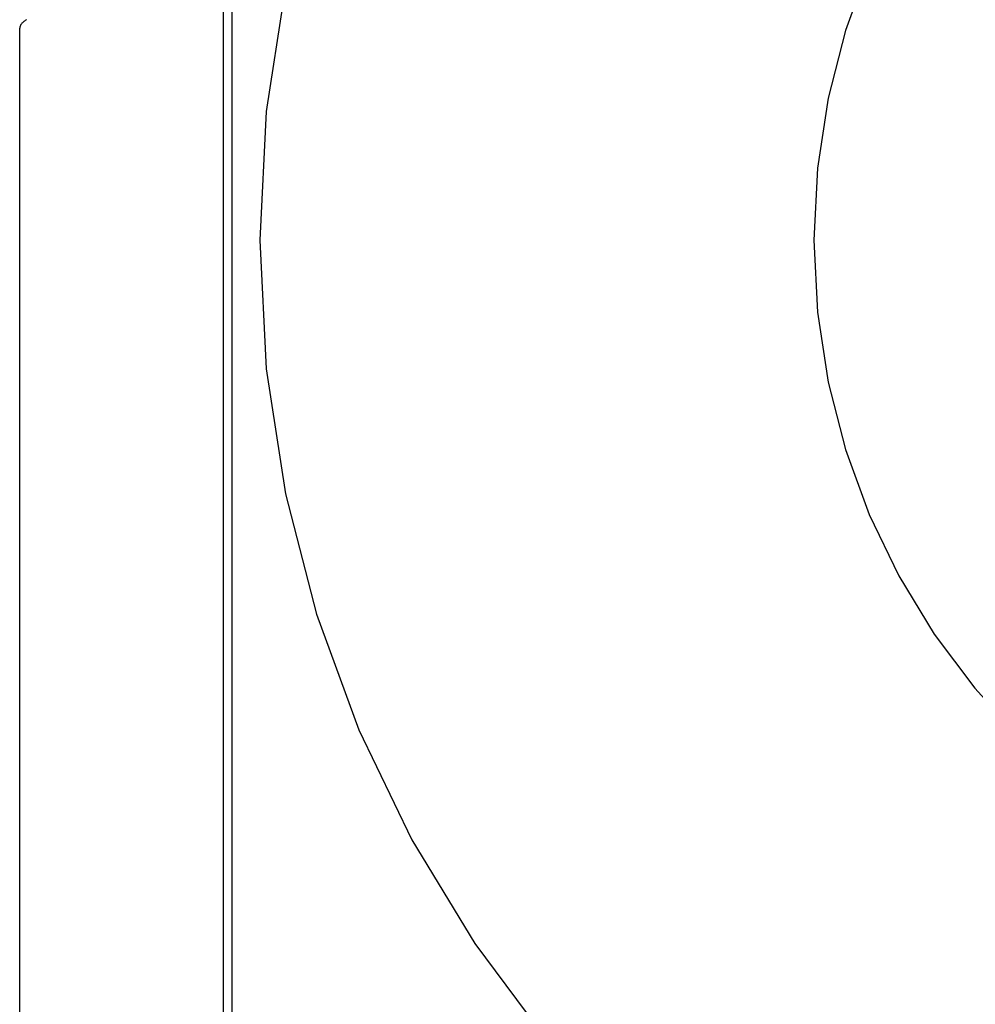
# Model space of a CAD drawing. Header units: inches. Extents: x 0 to 274, y 0 to 177.
# Tile 30 of 138: x 76.711 to 76.901, y 91.186 to 91.382. Entities that reach past the tile are written whole.
import ezdxf

# ---------------------------------------------------------------- set-up
doc = ezdxf.new("R2010")
doc.units = ezdxf.units.IN
doc.header["$LTSCALE"] = 15.069778
doc.header["$MEASUREMENT"] = 0
doc.linetypes.add('HIDDEN', pattern=[0.2, 0.1, -0.1])
doc.layers.add('DEFAULT_2', color=8, linetype='HIDDEN')

msp = doc.modelspace()

# ---------------------------------------------------------------- linework, layer by layer
at = {"layer": 'DEFAULT_2', "color": 8, "linetype": 'HIDDEN'}
for p, q in [((76.75146, 91.00876), (76.75146, 91.38376)), ((76.75318, 91.00876), (76.75318, 91.38376)), ((76.711, 91.01219), (76.711, 91.38033))]:
    msp.add_line(p, q, dxfattribs=at)
msp.add_lwpolyline([(76.71235, 91.38206), (76.7122, 91.38196), (76.71206, 91.38187), (76.71192, 91.38177), (76.7118, 91.38166), (76.71167, 91.38156), (76.71156, 91.38145), (76.71145, 91.38133), (76.71134, 91.3812), (76.71124, 91.38106), (76.71115, 91.38091), (76.71108, 91.38074), (76.71103, 91.38054), (76.711, 91.38033)], dxfattribs=at)
for radius in [0.25, 0.14]:
    msp.add_arc((77.00868, 91.33826), radius, 90, 270, dxfattribs=at)

doc.saveas('drawing.dxf')
